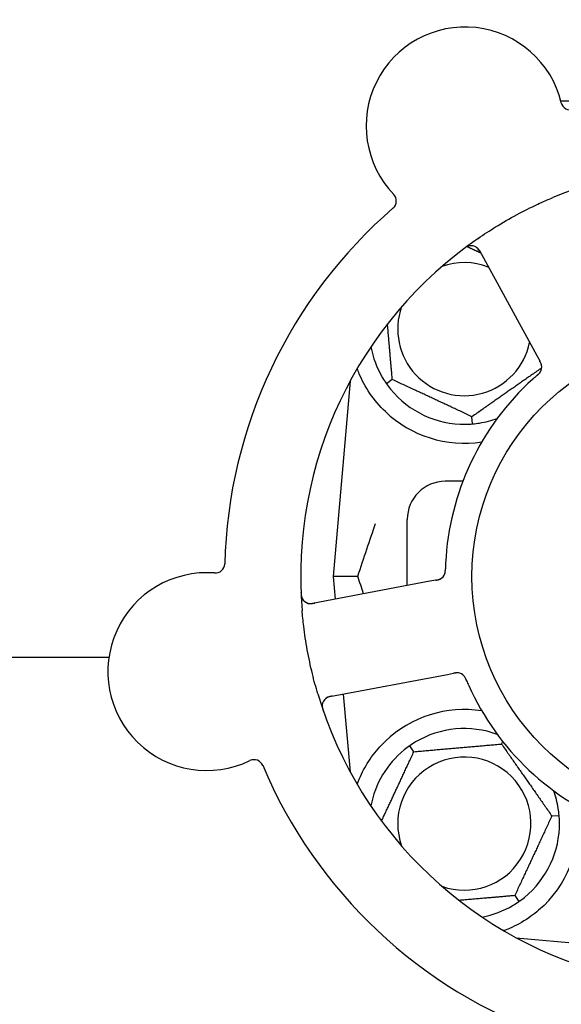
# Model space of a CAD drawing. Header units: inches. Extents: x 5 to 1128, y -85 to 748.
# Tile 35 of 256: x 151.23 to 153.01, y 207.91 to 211.14. Entities that reach past the tile are written whole.
import ezdxf

# ---------------------------------------------------------------- set-up
doc = ezdxf.new("R2010")
doc.units = ezdxf.units.IN
doc.header["$LTSCALE"] = 32
doc.header["$MEASUREMENT"] = 0
doc.layers.add('Dimension (ANSI)', color=7, linetype='Continuous', lineweight=25)
doc.layers.add('Visible (ANSI)', color=7, linetype='Continuous', lineweight=30)
doc.styles.add('Note Text (ANSI)', font='tahoma.ttf')
doc.dimstyles.new('SB Fraction-16 (ANSI)', dxfattribs={"dimscale": 32, "dimtxt": 0.125, "dimasz": 0.098425, "dimexe": 0.125, "dimexo": 0.0625, "dimgap": 0.031496, "dimtad": 0, "dimtih": 1, "dimtoh": 1, "dimdec": 4, "dimrnd": 1e-08, "dimzin": 0, "dimdsep": 46, "dimlunit": 5, "dimtxsty": 'Note Text (ANSI)', "dimcen": 0.09, "dimdle": 0.393701, "dimclrd": 256, "dimclre": 256, "dimclrt": 256, "dimadec": 0, "dimazin": 3, "dimtfac": 0.96, "dimtofl": 0, "dimtmove": 0, "dimatfit": 3, "dimfxl": 1, "dimfrac": 2, "dimtolj": 1, "dimtzin": 12, "dimlwd": -1, "dimlwe": -1, "dimarcsym": 0})

# ---------------------------------------------------------------- blocks, each defined once
blk = doc.blocks.new('*D16')
at = {"layer": 'Defpoints', "color": 0, "transparency": 16777216}
for p in [(170.8073, 474.9837), (79.917, 156.272), (130.8698, 156.272)]:
    blk.add_point(p, dxfattribs=at)
at = {"layer": 'Dimension (ANSI)', "transparency": 16777216}
for p, q in [((168.8073, 474.9837), (75.917, 474.9837)), ((79.917, 471.8341), (79.917, 330.6609)), ((79.917, 159.4216), (79.917, 323.5948)), ((128.8698, 156.272), (75.917, 156.272))]:
    blk.add_line(p, q, dxfattribs=at)
for points in [[(79.3921, 471.8341), (80.4419, 471.8341), (79.917, 474.9837)], [(79.3921, 159.4216), (80.4419, 159.4216), (79.917, 156.272)]]:
    blk.add_solid(points, dxfattribs=at)
at = {"layer": 'Dimension (ANSI)', "transparency": 16777216, "insert": (67.7142, 329.653), "char_height": 4, "attachment_point": 1, "style": 'Note Text (ANSI)'}
blk.add_mtext('\\A1;318 11/16', dxfattribs=at)

msp = doc.modelspace()

# ---------------------------------------------------------------- linework, layer by layer
at = {"layer": 'Visible (ANSI)'}
for p, q in [((153.00752, 210.8752), (153.15863, 210.8752)), ((152.7398, 210.38318), (152.92843, 210.03839)), ((152.92843, 210.03839), (152.93798, 210.02094)), ((152.31542, 209.95469), (152.25925, 209.3127)), ((152.45403, 209.95962), (152.43452, 209.94596)), ((152.71774, 209.81389), (152.71566, 209.83762)), ((152.68571, 209.6252), (152.628, 209.6252)), ((152.503, 209.28255), (152.503, 209.5002)), ((152.57753, 209.29661), (152.19133, 209.22375)), ((152.34072, 209.3127), (152.25925, 209.3127)), ((152.25925, 209.3127), (152.26581, 209.2378)), ((152.59706, 209.30029), (152.57753, 209.29661)), ((151.52307, 209.04617), (150.40038, 209.04617)), ((152.24908, 208.91765), (152.63528, 208.99051)), ((152.63528, 208.99051), (152.65483, 208.99419)), ((152.29309, 208.92595), (152.31542, 208.67072)), ((152.8125, 208.76183), (152.81643, 208.77026)), ((152.52493, 208.73667), (152.51126, 208.75619)), ((152.97808, 208.52536), (153.00181, 208.52744)), ((152.85608, 208.26373), (152.86974, 208.24422)), ((152.86102, 208.12512), (153.1898, 208.09635)), ((152.86425, 208.12337), (152.86425, 208.12483))]:
    msp.add_line(p, q, dxfattribs=at)
msp.add_circle((153.503, 209.3127), 0.7875, dxfattribs=at)
for centre, radius, start, end in [((152.69305, 210.79312), 0.325, 13.56477, 223.80207), ((153.03937, 210.87668), 0.03125, 193.56477, 286.51231), ((153.503, 209.3127), 1.35, 52.62287, 112.74397), ((152.43594, 210.54653), 0.03125, 310.85452, 43.80207), ((153.503, 209.3127), 1.6, 130.81714, 178.5497), ((153.503, 209.3127), 1.35, 124.62287, 184.74397), ((152.71239, 210.36818), 0.03125, 28.68342, 126.83549), ((152.6905, 210.1252), 0.21875, 68.88811, 109.65889), ((152.6905, 210.1252), 0.21875, 160.34111, 348.47873), ((152.6905, 210.1252), 0.3125, 190.71622, 210.84193), ((152.91334, 210.00088), 0.03125, 329.46904, 11.46837), ((153.503, 209.3127), 0.875, 132.19111, 177.17573), ((152.6905, 210.1252), 0.3125, 219.15807, 270.84193), ((152.6905, 210.1252), 0.375, 226.24547, 278.78707), ((152.6905, 210.1252), 0.3125, 279.15807, 290.27972), ((152.628, 209.5002), 0.125, 90, 180), ((151.8723, 209.35505), 0.03125, 265.56477, 358.51231), ((151.84475, 208.99987), 0.325, 85.56477, 295.80207), ((152.59696, 209.33207), 0.03125, 298.67765, 340.13682), ((152.18554, 209.25446), 0.03125, 182.53135, 280.68342), ((152.66629, 208.96456), 0.03125, 41.46904, 83.46837), ((153.503, 209.3127), 0.875, 204.19111, 249.17573), ((153.503, 209.3127), 1.35, 196.62287, 256.74397), ((152.25487, 208.88694), 0.03125, 100.68342, 198.83549), ((152.6905, 208.5002), 0.375, 81.21293, 133.75453), ((152.6905, 208.5002), 0.3125, 69.72028, 120.84193), ((152.6905, 208.5002), 0.3125, 129.15807, 169.28378), ((151.99982, 208.67914), 0.03125, 22.85452, 115.80207), ((152.6905, 208.5002), 0.21875, 250.34111, 199.65889), ((153.503, 209.3127), 1.6, 202.81714, 250.5497), ((152.6905, 208.5002), 0.3125, 9.15807, 20.27972), ((152.6905, 208.5002), 0.375, 314.27762, 8.78707), ((152.6905, 208.5002), 0.3125, 309.15807, 0.84193), ((152.6905, 208.5002), 0.3125, 280.71622, 300.84193)]:
    msp.add_arc(centre, radius, start, end, dxfattribs=at)
for points, knots in [([(152.73597, 210.42363), (152.75484, 210.43666), (152.77392, 210.44912), (152.81611, 210.4752), (152.8396, 210.48877), (152.8861, 210.51378), (152.90879, 210.52516), (152.948, 210.54347), (152.96444, 210.55075), (152.98107, 210.55773)], [-0.73117437, -0.73117437, -0.73117437, -0.73117437, -0.55243049, -0.55243049, -0.34047291, -0.34047291, -0.14064238, -0.14064238, 0, 0, 0, 0]), ([(152.70639, 210.39885), (152.70611, 210.39879), (152.70576, 210.39871), (152.7046, 210.39841), (152.7037, 210.39814), (152.70173, 210.39742), (152.70057, 210.39693), (152.6986, 210.39594), (152.69798, 210.39561), (152.69645, 210.39475), (152.6955, 210.39419), (152.69353, 210.39293), (152.69249, 210.39222), (152.69089, 210.39108), (152.69029, 210.39065), (152.68913, 210.38978), (152.68856, 210.38936), (152.68799, 210.38892)], [0.051298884, 0.051298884, 0.051298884, 0.051298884, 0.057269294, 0.057269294, 0.069785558, 0.069785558, 0.083632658, 0.083632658, 0.089458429, 0.089458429, 0.097820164, 0.097820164, 0.107290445, 0.107290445, 0.113094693, 0.113094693, 0.118968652, 0.118968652, 0.118968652, 0.118968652]), ([(152.74369, 210.37606), (152.74324, 210.37689), (152.74278, 210.37772), (152.74099, 210.38094), (152.73959, 210.38328), (152.737, 210.38703), (152.73579, 210.38855), (152.73364, 210.39091), (152.73259, 210.39191), (152.73083, 210.39336), (152.73014, 210.39387), (152.7294, 210.39438), (152.72925, 210.39449), (152.7291, 210.39458)], [0, 0, 0, 0, 0.007248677, 0.007248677, 0.028564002, 0.028564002, 0.047482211, 0.047482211, 0.06536174, 0.06536174, 0.076705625, 0.076705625, 0.079955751, 0.079955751, 0.079955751, 0.079955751]), ([(152.94419, 210.00583), (152.94418, 210.00592), (152.94416, 210.00602), (152.9441, 210.00632), (152.94406, 210.00654), (152.94386, 210.00752), (152.94363, 210.00843), (152.94296, 210.0106), (152.94246, 210.01194), (152.94129, 210.01462), (152.94063, 210.01598), (152.93962, 210.01791), (152.9393, 210.01852), (152.93881, 210.01942), (152.93865, 210.01972), (152.93832, 210.02032), (152.93817, 210.02061), (152.93801, 210.0209)], [0.038929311, 0.038929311, 0.038929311, 0.038929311, 0.040726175, 0.040726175, 0.043941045, 0.043941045, 0.054249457, 0.054249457, 0.066768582, 0.066768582, 0.078206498, 0.078206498, 0.083402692, 0.083402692, 0.086046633, 0.086046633, 0.088630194, 0.088630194, 0.088630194, 0.088630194]), ([(152.94406, 210.00663), (152.94406, 210.00663), (152.94405, 210.00664), (152.94404, 210.00671), (152.944, 210.00693), (152.94386, 210.0076), (152.94373, 210.00813), (152.94342, 210.00931), (152.94322, 210.00995), (152.94294, 210.01075), (152.94287, 210.01096), (152.94231, 210.01245), (152.94157, 210.01412), (152.94024, 210.01675), (152.93983, 210.01753), (152.93918, 210.01874), (152.93895, 210.01916), (152.93849, 210.02002), (152.93824, 210.02046), (152.93801, 210.0209)], [0.028019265, 0.028019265, 0.028019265, 0.028019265, 0.028672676, 0.028672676, 0.033062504, 0.033062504, 0.040781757, 0.040781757, 0.051074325, 0.051074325, 0.054504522, 0.054504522, 0.07506277, 0.07506277, 0.083066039, 0.083066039, 0.087153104, 0.087153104, 0.091266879, 0.091266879, 0.091266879, 0.091266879]), ([(152.43116, 209.85434), (152.41254, 209.87217), (152.39511, 209.89275), (152.36585, 209.93569), (152.35409, 209.95807), (152.34311, 209.98385), (152.34078, 209.98981), (152.33861, 209.99578)], [0.51551539, 0.51551539, 0.51551539, 0.51551539, 0.71204276, 0.71204276, 0.91166133, 0.91166133, 0.96773016, 0.96773016, 0.96773016, 0.96773016]), ([(152.92919, 209.97328), (152.92883, 209.97296), (152.92844, 209.97263), (152.92803, 209.97227), (152.92433, 209.96905), (152.91933, 209.96461), (152.91535, 209.961)], [0.48080563, 0.48080563, 0.48080563, 0.48080563, 0.5329828, 0.5329828, 0.5329828, 1, 1, 1, 1]), ([(152.92921, 209.9733), (152.92944, 209.9735), (152.92967, 209.9737), (152.93028, 209.97423), (152.93066, 209.97456), (152.93185, 209.97561), (152.93266, 209.97635), (152.93432, 209.9779), (152.93518, 209.97875), (152.93681, 209.98045), (152.93755, 209.9813), (152.93894, 209.98302), (152.93951, 209.98384), (152.94018, 209.98489), (152.94036, 209.98518), (152.94049, 209.9854)], [0.001596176, 0.001596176, 0.001596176, 0.001596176, 0.003937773, 0.003937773, 0.007842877, 0.007842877, 0.016055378, 0.016055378, 0.025513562, 0.025513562, 0.037191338, 0.037191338, 0.0541939, 0.0541939, 0.061558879, 0.061558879, 0.061558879, 0.061558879]), ([(152.92921, 209.9733), (152.92963, 209.97366), (152.93004, 209.97402), (152.93086, 209.97473), (152.93127, 209.97509), (152.93263, 209.9763), (152.93357, 209.97716), (152.93507, 209.9786), (152.93567, 209.9792), (152.937, 209.98061), (152.93766, 209.98138), (152.93878, 209.98279), (152.93925, 209.98345), (152.93997, 209.98452), (152.94024, 209.98498), (152.94041, 209.98525), (152.94043, 209.98529), (152.94043, 209.9853), (152.94043, 209.9853), (152.94043, 209.9853)], [0, 0, 0, 0, 0.004180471, 0.004180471, 0.008305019, 0.008305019, 0.018114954, 0.018114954, 0.025612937, 0.025612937, 0.036850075, 0.036850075, 0.047489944, 0.047489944, 0.05608938, 0.05608938, 0.05828692, 0.05828692, 0.058652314, 0.058652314, 0.058652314, 0.058652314]), ([(152.62608, 209.32075), (152.62617, 209.32097), (152.62627, 209.32125), (152.62655, 209.32208), (152.62674, 209.32269), (152.62708, 209.324), (152.62723, 209.32468), (152.6275, 209.32607), (152.62761, 209.32675), (152.62783, 209.32842), (152.62794, 209.32944), (152.62806, 209.33096), (152.6281, 209.33142), (152.6282, 209.33308), (152.62825, 209.33432), (152.62831, 209.33593), (152.62832, 209.33634), (152.62834, 209.33691), (152.62834, 209.33709), (152.62835, 209.33726)], [0.044252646, 0.044252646, 0.044252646, 0.044252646, 0.05067159, 0.05067159, 0.061250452, 0.061250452, 0.07105005, 0.07105005, 0.078610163, 0.078610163, 0.087196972, 0.087196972, 0.090753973, 0.090753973, 0.100050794, 0.100050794, 0.103147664, 0.103147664, 0.104517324, 0.104517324, 0.104517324, 0.104517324]), ([(152.62622, 209.3211), (152.62622, 209.3211), (152.62623, 209.32113), (152.62628, 209.32125), (152.62633, 209.32139), (152.62647, 209.32181), (152.62659, 209.32216), (152.62694, 209.32333), (152.62718, 209.32424), (152.62756, 209.32621), (152.62772, 209.32724), (152.628, 209.32967), (152.62811, 209.33112), (152.62825, 209.33394), (152.62829, 209.33533), (152.62834, 209.33688), (152.62834, 209.33707), (152.62835, 209.33726)], [0.030853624, 0.030853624, 0.030853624, 0.030853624, 0.032941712, 0.032941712, 0.036385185, 0.036385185, 0.042347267, 0.042347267, 0.055267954, 0.055267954, 0.065838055, 0.065838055, 0.077516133, 0.077516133, 0.087897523, 0.087897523, 0.089364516, 0.089364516, 0.089364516, 0.089364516]), ([(152.59706, 209.30029), (152.59758, 209.30039), (152.5981, 209.30049), (152.59911, 209.30068), (152.59961, 209.30078), (152.60073, 209.301), (152.60134, 209.30112), (152.60352, 209.30159), (152.60491, 209.30193), (152.60705, 209.30255), (152.60798, 209.30287), (152.60962, 209.30352), (152.61032, 209.30383), (152.61146, 209.30439), (152.61196, 209.30466), (152.61225, 209.30482), (152.61229, 209.30484), (152.61229, 209.30484), (152.61229, 209.30484), (152.61229, 209.30484)], [0, 0, 0, 0, 0.004355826, 0.004355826, 0.008687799, 0.008687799, 0.014307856, 0.014307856, 0.029588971, 0.029588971, 0.043844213, 0.043844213, 0.054171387, 0.054171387, 0.06195455, 0.06195455, 0.063871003, 0.063871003, 0.063878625, 0.063878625, 0.063878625, 0.063878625]), ([(152.5971, 209.3003), (152.59739, 209.30035), (152.59768, 209.30041), (152.59929, 209.30071), (152.60064, 209.30098), (152.60345, 209.3016), (152.60492, 209.30197), (152.60751, 209.30276), (152.60866, 209.30317), (152.61075, 209.30405), (152.61173, 209.30454), (152.61253, 209.30498), (152.61265, 209.30505), (152.61275, 209.3051)], [0, 0, 0, 0, 0.002309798, 0.002309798, 0.012623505, 0.012623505, 0.02433842, 0.02433842, 0.035397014, 0.035397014, 0.047442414, 0.047442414, 0.049661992, 0.049661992, 0.049661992, 0.049661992]), ([(152.15403, 209.26014), (152.15405, 209.25951), (152.15407, 209.25889), (152.15415, 209.25722), (152.15421, 209.25614), (152.15437, 209.25415), (152.15446, 209.25323), (152.15473, 209.25088), (152.15496, 209.24943), (152.15545, 209.24692), (152.15571, 209.24582), (152.15624, 209.24397), (152.1565, 209.24318), (152.15708, 209.24162), (152.15741, 209.24089), (152.1578, 209.24008), (152.15788, 209.23991), (152.15796, 209.23977)], [0, 0, 0, 0, 0.005149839, 0.005149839, 0.013554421, 0.013554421, 0.020527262, 0.020527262, 0.031641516, 0.031641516, 0.041623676, 0.041623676, 0.051235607, 0.051235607, 0.06373445, 0.06373445, 0.067355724, 0.067355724, 0.067355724, 0.067355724]), ([(152.17582, 209.22476), (152.17611, 209.22467), (152.17646, 209.22457), (152.17819, 209.22411), (152.17992, 209.22378), (152.18307, 209.2235), (152.18459, 209.22345), (152.18846, 209.22359), (152.1909, 209.22384), (152.19442, 209.22437), (152.19545, 209.22455), (152.19743, 209.2249), (152.19838, 209.22508), (152.19932, 209.22526)], [0.058736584, 0.058736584, 0.058736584, 0.058736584, 0.064782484, 0.064782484, 0.086145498, 0.086145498, 0.103238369, 0.103238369, 0.123434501, 0.123434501, 0.131598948, 0.131598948, 0.13893919, 0.13893919, 0.13893919, 0.13893919]), ([(152.20942, 208.92651), (152.20286, 208.94847), (152.1969, 208.97048), (152.18517, 209.01854), (152.17954, 209.04496), (152.17, 209.09754), (152.16609, 209.12337), (152.16084, 209.16645), (152.15907, 209.18371), (152.15763, 209.20105)], [-0.73118965, -0.73118965, -0.73118965, -0.73118965, -0.55244576, -0.55244576, -0.34137939, -0.34137939, -0.13566771, -0.13566771, 0, 0, 0, 0]), ([(152.67031, 208.99555), (152.67031, 208.99555), (152.67031, 208.99555), (152.67024, 208.99556), (152.67001, 208.99559), (152.66933, 208.99566), (152.66879, 208.9957), (152.66757, 208.99577), (152.6669, 208.99578), (152.66605, 208.99576), (152.66583, 208.99575), (152.66424, 208.99569), (152.66242, 208.9955), (152.65951, 208.99505), (152.65864, 208.9949), (152.65729, 208.99465), (152.65682, 208.99457), (152.65586, 208.99439), (152.65536, 208.99429), (152.65487, 208.9942)], [0.028019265, 0.028019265, 0.028019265, 0.028019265, 0.028672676, 0.028672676, 0.033062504, 0.033062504, 0.040781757, 0.040781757, 0.051074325, 0.051074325, 0.054504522, 0.054504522, 0.075062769, 0.075062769, 0.083066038, 0.083066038, 0.087153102, 0.087153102, 0.091266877, 0.091266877, 0.091266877, 0.091266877]), ([(152.67111, 208.99543), (152.67102, 208.99544), (152.67092, 208.99546), (152.67062, 208.9955), (152.6704, 208.99553), (152.6694, 208.99563), (152.66846, 208.9957), (152.6662, 208.99573), (152.66477, 208.99567), (152.66186, 208.99538), (152.66036, 208.99517), (152.65821, 208.99482), (152.65754, 208.9947), (152.65653, 208.99451), (152.65619, 208.99445), (152.65552, 208.99433), (152.6552, 208.99426), (152.65487, 208.9942)], [0.038929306, 0.038929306, 0.038929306, 0.038929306, 0.040726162, 0.040726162, 0.043941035, 0.043941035, 0.054249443, 0.054249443, 0.066768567, 0.066768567, 0.078206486, 0.078206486, 0.083402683, 0.083402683, 0.086046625, 0.086046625, 0.088630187, 0.088630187, 0.088630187, 0.088630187]), ([(152.69742, 208.97113), (152.69731, 208.97141), (152.69719, 208.97169), (152.69687, 208.97243), (152.69667, 208.9729), (152.69604, 208.97435), (152.69559, 208.97535), (152.69462, 208.97741), (152.69409, 208.97849), (152.69297, 208.98057), (152.69239, 208.98153), (152.69119, 208.98339), (152.69058, 208.98418), (152.68979, 208.98514), (152.68957, 208.9854), (152.6894, 208.98559)], [0.001596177, 0.001596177, 0.001596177, 0.001596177, 0.00393777, 0.00393777, 0.007842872, 0.007842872, 0.016055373, 0.016055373, 0.025513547, 0.025513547, 0.037191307, 0.037191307, 0.054193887, 0.054193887, 0.06155888, 0.06155888, 0.06155888, 0.06155888]), ([(152.69742, 208.97113), (152.69721, 208.97164), (152.697, 208.97214), (152.69657, 208.97314), (152.69636, 208.97364), (152.69563, 208.97531), (152.6951, 208.97647), (152.6942, 208.97833), (152.69381, 208.97909), (152.69288, 208.9808), (152.69235, 208.98167), (152.69136, 208.98316), (152.69088, 208.98382), (152.69008, 208.98483), (152.68973, 208.98523), (152.68952, 208.98547), (152.68949, 208.9855), (152.68948, 208.98551), (152.68948, 208.98551), (152.68948, 208.98551)], [0, 0, 0, 0, 0.004180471, 0.004180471, 0.008305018, 0.008305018, 0.018114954, 0.018114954, 0.025612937, 0.025612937, 0.036850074, 0.036850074, 0.047489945, 0.047489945, 0.056089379, 0.056089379, 0.058286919, 0.058286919, 0.058652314, 0.058652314, 0.058652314, 0.058652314]), ([(152.69744, 208.9711), (152.69762, 208.97066), (152.69783, 208.97019), (152.69804, 208.96968), (152.69996, 208.96518), (152.70264, 208.95905), (152.70484, 208.95414)], [0.48080563, 0.48080563, 0.48080563, 0.48080563, 0.5329828, 0.5329828, 0.5329828, 1, 1, 1, 1]), ([(152.25705, 208.91915), (152.25612, 208.91898), (152.25519, 208.9188), (152.25157, 208.91809), (152.24892, 208.91748), (152.24455, 208.91617), (152.24273, 208.91549), (152.23982, 208.91418), (152.23855, 208.91349), (152.23662, 208.91226), (152.23592, 208.91177), (152.23521, 208.91122), (152.23506, 208.9111), (152.23493, 208.911)], [0, 0, 0, 0, 0.007248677, 0.007248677, 0.028564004, 0.028564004, 0.047482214, 0.047482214, 0.065361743, 0.065361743, 0.076705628, 0.076705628, 0.079955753, 0.079955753, 0.079955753, 0.079955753]), ([(152.22385, 208.89072), (152.22382, 208.89043), (152.22379, 208.89007), (152.22371, 208.88887), (152.22369, 208.88794), (152.22377, 208.88584), (152.22388, 208.88458), (152.22421, 208.88241), (152.22433, 208.88172), (152.22467, 208.87999), (152.22492, 208.87892), (152.2255, 208.87666), (152.22585, 208.87545), (152.22644, 208.87357), (152.22667, 208.87287), (152.22713, 208.8715), (152.22737, 208.87083), (152.2276, 208.87015)], [0.051298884, 0.051298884, 0.051298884, 0.051298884, 0.057269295, 0.057269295, 0.069785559, 0.069785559, 0.08363266, 0.08363266, 0.08945843, 0.08945843, 0.097820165, 0.097820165, 0.107290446, 0.107290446, 0.113094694, 0.113094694, 0.118968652, 0.118968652, 0.118968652, 0.118968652]), ([(152.33868, 208.62957), (152.34283, 208.64088), (152.34765, 208.65258), (152.36137, 208.68098), (152.3726, 208.70045), (152.39943, 208.73772), (152.41497, 208.75557), (152.43116, 208.77107)], [1.39089206, 1.39089206, 1.39089206, 1.39089206, 1.4959744, 1.4959744, 1.66977331, 1.66977331, 1.84048199, 1.84048199, 1.84048199, 1.84048199]), ([(152.9523, 208.23171), (152.93716, 208.21695), (152.92021, 208.20303), (152.8812, 208.17626), (152.85879, 208.16436), (152.83306, 208.15331), (152.82735, 208.15101), (152.82161, 208.14887)], [0.55181372, 0.55181372, 0.55181372, 0.55181372, 0.71000954, 0.71000954, 0.90366002, 0.90366002, 0.95550669, 0.95550669, 0.95550669, 0.95550669])]:
    msp.add_open_spline(points, degree=3, knots=knots, dxfattribs=at)
for points, weights in [([(152.69998, 210.39662), (152.72239, 210.38618), (152.74356, 210.3763)], [1.07843603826, 1.09878333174, 1.1102393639]), ([(152.45403, 209.95962), (152.44551, 210.05701), (152.43804, 210.14238)], [1.04422863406, 1.14843950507, 1.11819795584]), ([(152.94444, 209.99782), (152.83096, 209.91836), (152.71566, 209.83762)], [1.05318140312, 1.20116354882, 1.04422863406]), ([(152.71566, 209.83762), (152.58485, 209.89862), (152.45403, 209.95962)], [1.04422863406, 1.20577136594, 1.04422863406]), ([(152.52493, 208.73667), (152.66871, 208.74925), (152.8125, 208.76183)], [1.04422863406, 1.20577136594, 1.04422863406]), ([(152.8125, 208.76183), (152.89529, 208.6436), (152.97808, 208.52536)], [1.04422863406, 1.20577136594, 1.04422863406]), ([(152.41859, 208.50862), (152.47018, 208.61927), (152.52493, 208.73667)], [1.07748863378, 1.18694802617, 1.04422863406]), ([(152.97808, 208.52536), (152.91708, 208.39455), (152.85608, 208.26373)], [1.04422863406, 1.20577136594, 1.04422863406]), ([(152.85608, 208.26373), (152.75869, 208.25521), (152.67332, 208.24774)], [1.04422863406, 1.14843950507, 1.11819795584]), ([(152.82161, 208.14887), (152.82004, 208.14899), (152.81847, 208.14912)], [0.999914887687, 0.999914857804, 0.999914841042])]:
    msp.add_rational_spline(points, weights, degree=2, dxfattribs=at)
for points in [[(152.42219, 209.96499), (152.4259, 209.95879), (152.43015, 209.95221), (152.43452, 209.94596)], [(152.43452, 209.94596), (152.43889, 209.93972), (152.44362, 209.93347), (152.44819, 209.92787)], [(152.69509, 209.81274), (152.70232, 209.81284), (152.71014, 209.81323), (152.71774, 209.81389)], [(152.71774, 209.81389), (152.72533, 209.81456), (152.7331, 209.81553), (152.74024, 209.81668)], [(152.34072, 209.3127), (152.36037, 209.37298), (152.38049, 209.43239), (152.39903, 209.48701)], [(152.62907, 209.35582), (152.62877, 209.34984), (152.62849, 209.3422), (152.62835, 209.33726)], [(152.35957, 209.25549), (152.35329, 209.27439), (152.34698, 209.2935), (152.34072, 209.3127)], [(152.51126, 208.75619), (152.50502, 208.75181), (152.49878, 208.74708), (152.49317, 208.74252)], [(152.53029, 208.76851), (152.52409, 208.7648), (152.51751, 208.76055), (152.51126, 208.75619)], [(153.00181, 208.52744), (153.00114, 208.53503), (153.00017, 208.5428), (152.99902, 208.54994)], [(153.00297, 208.50479), (153.00286, 208.51202), (153.00247, 208.51984), (153.00181, 208.52744)], [(152.86974, 208.24422), (152.87599, 208.24859), (152.88223, 208.25332), (152.88783, 208.25789)], [(152.85071, 208.23189), (152.85692, 208.2356), (152.8635, 208.23985), (152.86974, 208.24422)]]:
    msp.add_open_spline(points, degree=3, dxfattribs=at)

# ---------------------------------------------------------------- dimensions: what is measured, and where the dimension line sits
at = {"layer": 'Dimension (ANSI)'}
dim = msp.add_linear_dim(base=(79.91701, 156.27197), p1=(170.80726, 474.98367), p2=(130.86976, 156.27197), angle=270, dimstyle='SB Fraction-16 (ANSI)', override={"dimgap": 0.031496, "dimdec": 4, "dimtol": 0, "dimlim": 0, "dimtp": 0, "dimtm": 0, "dimtdec": 2, "dimatfit": 1}, dxfattribs=at)
dim.commit()
dim.dimension.update_dxf_attribs({"geometry": '*D16', "text_midpoint": (79.91701, 327.12782), "dimtype": 160})

doc.saveas('drawing.dxf')
